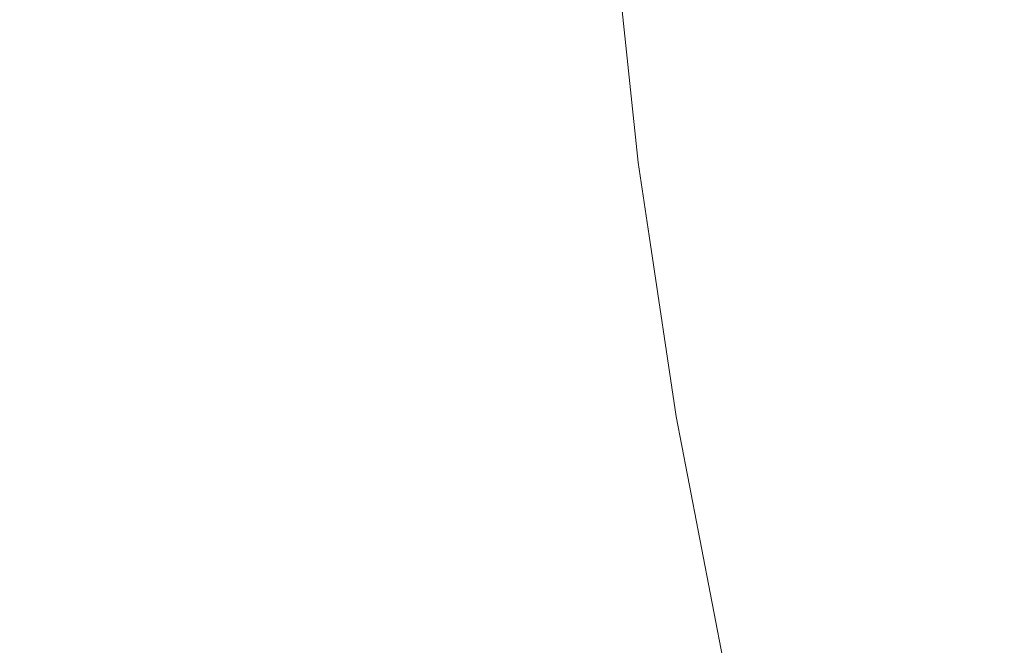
# Model space of a CAD drawing. Header units: centimetres. Extents: x -26 to 27.3, y 37.2 to 39.
# Tile 123 of 256: x -8.0786 to -8.046, y 37.6587 to 37.6794. Entities that reach past the tile are written whole.
import ezdxf

# ---------------------------------------------------------------- set-up
doc = ezdxf.new("R2010")
doc.units = ezdxf.units.CM
doc.header["$LTSCALE"] = 2.54
doc.layers.add('Lucido design-1', color=7, linetype='Continuous')

# ---------------------------------------------------------------- blocks, each defined once
blk = doc.blocks.new('Gruppo-6-1')
at = {"color": 7, "linetype": 'Continuous', "lineweight": 9}
for points in [[(-25.859734, 38.900112, -349.282667), (-25.859734, 37.300112, -349.282667), (27.240266, 37.300112, -349.282667), (27.240266, 38.900112, -349.282667)], [(-25.859734, 38.900112, -373.24943), (-25.859734, 37.300112, -373.24943), (27.240266, 37.300112, -373.24943), (27.240266, 38.900112, -373.24943)]]:
    blk.add_3dface(points, dxfattribs=at)
for points, invisible_edges in [([(-8.046161, 37.676239, -349.735076), (-8.047006, 37.684173, -349.735076), (-8.044977, 37.684346, -349.731491), (-8.044141, 37.676498, -349.731491)], 15), ([(-8.046161, 37.676239, -373.701839), (-8.047006, 37.684173, -373.701839), (-8.044977, 37.684346, -373.698254), (-8.044141, 37.676498, -373.698254)], 15), ([(-8.051311, 37.67558, -349.746272), (-8.05218, 37.683732, -349.746272), (-8.05061, 37.683866, -349.742473), (-8.049749, 37.67578, -349.742473)], 15), ([(-8.051311, 37.67558, -373.713035), (-8.05218, 37.683732, -373.713035), (-8.05061, 37.683866, -373.709236), (-8.049749, 37.67578, -373.709236)], 15), ([(-8.049749, 37.67578, -349.742473), (-8.05061, 37.683866, -349.742473), (-8.048885, 37.684013, -349.738739), (-8.048031, 37.676, -349.738739)], 15), ([(-8.049749, 37.67578, -373.709236), (-8.05061, 37.683866, -373.709236), (-8.048885, 37.684013, -373.705502), (-8.048031, 37.676, -373.705502)], 15), ([(-8.048031, 37.676, -349.738739), (-8.048885, 37.684013, -349.738739), (-8.047006, 37.684173, -349.735076), (-8.046161, 37.676239, -349.735076)], 15), ([(-8.048031, 37.676, -373.705502), (-8.048885, 37.684013, -373.705502), (-8.047006, 37.684173, -373.701839), (-8.046161, 37.676239, -373.701839)], 15), ([(-8.053962, 37.67524, -349.754038), (-8.054843, 37.683506, -349.754038), (-8.053591, 37.683612, -349.75013), (-8.052717, 37.6754, -349.75013)], 15), ([(-8.053962, 37.67524, -373.720802), (-8.054843, 37.683506, -373.720802), (-8.053591, 37.683612, -373.716893), (-8.052717, 37.6754, -373.716893)], 15), ([(-8.052717, 37.6754, -349.75013), (-8.053591, 37.683612, -349.75013), (-8.05218, 37.683732, -349.746272), (-8.051311, 37.67558, -349.746272)], 15), ([(-8.052717, 37.6754, -373.716893), (-8.053591, 37.683612, -373.716893), (-8.05218, 37.683732, -373.713035), (-8.051311, 37.67558, -373.713035)], 15), ([(-8.057751, 37.674755, -349.774117), (-8.058648, 37.683182, -349.774117), (-8.058217, 37.683219, -349.770053), (-8.057322, 37.67481, -349.770053)], 15), ([(-8.057751, 37.674755, -373.74088), (-8.058648, 37.683182, -373.74088), (-8.058217, 37.683219, -373.736816), (-8.057322, 37.67481, -373.736816)], 15), ([(-8.057322, 37.67481, -349.770053), (-8.058217, 37.683219, -349.770053), (-8.057621, 37.683269, -349.766006), (-8.056727, 37.674886, -349.766006)], 15), ([(-8.057322, 37.67481, -373.736816), (-8.058217, 37.683219, -373.736816), (-8.057621, 37.683269, -373.732769), (-8.056727, 37.674886, -373.732769)], 15), ([(-8.056727, 37.674886, -349.766006), (-8.057621, 37.683269, -349.766006), (-8.056859, 37.683334, -349.761983), (-8.055969, 37.674983, -349.761983)], 15), ([(-8.056727, 37.674886, -373.732769), (-8.057621, 37.683269, -373.732769), (-8.056859, 37.683334, -373.728746), (-8.055969, 37.674983, -373.728746)], 15), ([(-8.055969, 37.674983, -349.761983), (-8.056859, 37.683334, -349.761983), (-8.055932, 37.683413, -349.757992), (-8.055047, 37.675101, -349.757992)], 15), ([(-8.055969, 37.674983, -373.728746), (-8.056859, 37.683334, -373.728746), (-8.055932, 37.683413, -373.724755), (-8.055047, 37.675101, -373.724755)], 15), ([(-8.055047, 37.675101, -349.757992), (-8.055932, 37.683413, -349.757992), (-8.054843, 37.683506, -349.754038), (-8.053962, 37.67524, -349.754038)], 15), ([(-8.055047, 37.675101, -373.724755), (-8.055932, 37.683413, -373.724755), (-8.054843, 37.683506, -373.720802), (-8.053962, 37.67524, -373.720802)], 15), ([(-8.061449, 37.674281, -350.00838), (-8.062364, 37.682866, -350.00838), (-8.061412, 37.682947, -350.004477), (-8.060502, 37.674403, -350.004477)], 15), ([(-8.061449, 37.674281, -373.975143), (-8.062364, 37.682866, -373.975143), (-8.061412, 37.682947, -373.97124), (-8.060502, 37.674403, -373.97124)], 15), ([(-8.060502, 37.674403, -350.004477), (-8.061412, 37.682947, -350.004477), (-8.060618, 37.683014, -350.000543), (-8.059712, 37.674504, -350.000543)], 15), ([(-8.060502, 37.674403, -373.97124), (-8.061412, 37.682947, -373.97124), (-8.060618, 37.683014, -373.967306), (-8.059712, 37.674504, -373.967306)], 15), ([(-8.059712, 37.674504, -350.000543), (-8.060618, 37.683014, -350.000543), (-8.059983, 37.683068, -349.996586), (-8.059079, 37.674585, -349.996586)], 15), ([(-8.059712, 37.674504, -373.967306), (-8.060618, 37.683014, -373.967306), (-8.059983, 37.683068, -373.963349), (-8.059079, 37.674585, -373.963349)], 15), ([(-8.059079, 37.674585, -349.996586), (-8.059983, 37.683068, -349.996586), (-8.059507, 37.683109, -349.992612), (-8.058606, 37.674645, -349.992612)], 15), ([(-8.059079, 37.674585, -373.963349), (-8.059983, 37.683068, -373.963349), (-8.059507, 37.683109, -373.959375), (-8.058606, 37.674645, -373.959375)], 15), ([(-8.058606, 37.674645, -349.992612), (-8.059507, 37.683109, -349.992612), (-8.05919, 37.683136, -349.988627), (-8.05829, 37.674686, -349.988627)], 15), ([(-8.058606, 37.674645, -373.959375), (-8.059507, 37.683109, -373.959375), (-8.05919, 37.683136, -373.95539), (-8.05829, 37.674686, -373.95539)], 15), ([(-8.05829, 37.674686, -349.988627), (-8.05919, 37.683136, -349.988627), (-8.059033, 37.683149, -349.984639), (-8.058133, 37.674706, -349.984639)], 15), ([(-8.05829, 37.674686, -373.95539), (-8.05919, 37.683136, -373.95539), (-8.059033, 37.683149, -373.951402), (-8.058133, 37.674706, -373.951402)], 15), ([(-8.058702, 37.680226, -349.982667), (-8.058114, 37.674708, -349.982667), (-8.058133, 37.674706, -349.984639), (-8.059033, 37.683149, -349.984639)], 14), ([(-8.058702, 37.680226, -373.94943), (-8.058114, 37.674708, -373.94943), (-8.058133, 37.674706, -373.951402), (-8.059033, 37.683149, -373.951402)], 14), ([(-8.058112, 37.674709, -349.782122), (-8.059012, 37.683151, -349.782122), (-8.058913, 37.683159, -349.778192), (-8.058014, 37.674721, -349.778192)], 15), ([(-8.058112, 37.674709, -373.748885), (-8.059012, 37.683151, -373.748885), (-8.058913, 37.683159, -373.744955), (-8.058014, 37.674721, -373.744955)], 15), ([(-8.059012, 37.683151, -349.782122), (-8.058112, 37.674709, -349.782122), (-8.058114, 37.674708, -349.782667), (-8.058702, 37.680226, -349.782667)], 11), ([(-8.059012, 37.683151, -373.748885), (-8.058112, 37.674709, -373.748885), (-8.058114, 37.674708, -373.74943), (-8.058702, 37.680226, -373.74943)], 11), ([(-8.058014, 37.674721, -349.778192), (-8.058913, 37.683159, -349.778192), (-8.058648, 37.683182, -349.774117), (-8.057751, 37.674755, -349.774117)], 15), ([(-8.058014, 37.674721, -373.744955), (-8.058913, 37.683159, -373.744955), (-8.058648, 37.683182, -373.74088), (-8.057751, 37.674755, -373.74088)], 15), ([(-8.065223, 37.673798, -350.019843), (-8.066155, 37.682543, -350.019843), (-8.064736, 37.682664, -350.01607), (-8.063811, 37.673979, -350.01607)], 15), ([(-8.065223, 37.673798, -373.986606), (-8.066155, 37.682543, -373.986606), (-8.064736, 37.682664, -373.982833), (-8.063811, 37.673979, -373.982833)], 15), ([(-8.063811, 37.673979, -350.01607), (-8.064736, 37.682664, -350.01607), (-8.063472, 37.682771, -350.012247), (-8.062553, 37.67414, -350.012247)], 15), ([(-8.063811, 37.673979, -373.982833), (-8.064736, 37.682664, -373.982833), (-8.063472, 37.682771, -373.97901), (-8.062553, 37.67414, -373.97901)], 15), ([(-8.062553, 37.67414, -350.012247), (-8.063472, 37.682771, -350.012247), (-8.062364, 37.682866, -350.00838), (-8.061449, 37.674281, -350.00838)], 15), ([(-8.062553, 37.67414, -373.97901), (-8.063472, 37.682771, -373.97901), (-8.062364, 37.682866, -373.975143), (-8.061449, 37.674281, -373.975143)], 15), ([(-8.07036, 37.67314, -350.030801), (-8.071315, 37.682104, -350.030801), (-8.069446, 37.682263, -350.027215), (-8.0685, 37.673378, -350.027215)], 15), ([(-8.07036, 37.67314, -373.997564), (-8.071315, 37.682104, -373.997564), (-8.069446, 37.682263, -373.993978), (-8.0685, 37.673378, -373.993978)], 15), ([(-8.0685, 37.673378, -350.027215), (-8.069446, 37.682263, -350.027215), (-8.067725, 37.682409, -350.02356), (-8.066787, 37.673598, -350.02356)], 15), ([(-8.0685, 37.673378, -373.993978), (-8.069446, 37.682263, -373.993978), (-8.067725, 37.682409, -373.990324), (-8.066787, 37.673598, -373.990324)], 15), ([(-8.066787, 37.673598, -350.02356), (-8.067725, 37.682409, -350.02356), (-8.066155, 37.682543, -350.019843), (-8.065223, 37.673798, -350.019843)], 15), ([(-8.066787, 37.673598, -373.990324), (-8.067725, 37.682409, -373.990324), (-8.066155, 37.682543, -373.986606), (-8.065223, 37.673798, -373.986606)], 15), ([(-8.074512, 37.672609, -350.037741), (-8.075486, 37.681749, -350.037741), (-8.073329, 37.681932, -350.034311), (-8.072365, 37.672883, -350.034311)], 15), ([(-8.074512, 37.672609, -374.004504), (-8.075486, 37.681749, -374.004504), (-8.073329, 37.681932, -374.001074), (-8.072365, 37.672883, -374.001074)], 15), ([(-8.072365, 37.672883, -350.034311), (-8.073329, 37.681932, -350.034311), (-8.071315, 37.682104, -350.030801), (-8.07036, 37.67314, -350.030801)], 15), ([(-8.072365, 37.672883, -374.001074), (-8.073329, 37.681932, -374.001074), (-8.071315, 37.682104, -373.997564), (-8.07036, 37.67314, -373.997564)], 15), ([(-8.076797, 37.672316, -350.041082), (-8.077781, 37.681553, -350.041082), (-8.075486, 37.681749, -350.037741), (-8.074512, 37.672609, -350.037741)], 15), ([(-8.076797, 37.672316, -374.007845), (-8.077781, 37.681553, -374.007845), (-8.075486, 37.681749, -374.004504), (-8.074512, 37.672609, -374.004504)], 15), ([(-8.079254, 37.672001, -350.044379), (-8.080249, 37.681343, -350.044379), (-8.077781, 37.681553, -350.041082), (-8.076797, 37.672316, -350.041082)], 15), ([(-8.079254, 37.672001, -374.011142), (-8.080249, 37.681343, -374.011142), (-8.077781, 37.681553, -374.007845), (-8.076797, 37.672316, -374.007845)], 15), ([(-8.058114, 37.674708, -349.982667), (-8.058702, 37.680226, -349.982667), (-8.058702, 37.680226, -349.782667), (-8.058114, 37.674708, -349.782667)], 10), ([(-8.058114, 37.674708, -373.94943), (-8.058702, 37.680226, -373.94943), (-8.058702, 37.680226, -373.74943), (-8.058114, 37.674708, -373.74943)], 10), ([(-8.04498, 37.668348, -349.735076), (-8.046161, 37.676239, -349.735076), (-8.044141, 37.676498, -349.731491), (-8.042972, 37.668693, -349.731491)], 15), ([(-8.04498, 37.668348, -373.701839), (-8.046161, 37.676239, -373.701839), (-8.044141, 37.676498, -373.698254), (-8.042972, 37.668693, -373.698254)], 15), ([(-8.046838, 37.66803, -349.738739), (-8.048031, 37.676, -349.738739), (-8.046161, 37.676239, -349.735076), (-8.04498, 37.668348, -349.735076)], 15), ([(-8.046838, 37.66803, -373.705502), (-8.048031, 37.676, -373.705502), (-8.046161, 37.676239, -373.701839), (-8.04498, 37.668348, -373.701839)], 15), ([(-8.050098, 37.667471, -349.746272), (-8.051311, 37.67558, -349.746272), (-8.049749, 37.67578, -349.742473), (-8.048545, 37.667737, -349.742473)], 15), ([(-8.050098, 37.667471, -373.713035), (-8.051311, 37.67558, -373.713035), (-8.049749, 37.67578, -373.709236), (-8.048545, 37.667737, -373.709236)], 15), ([(-8.048545, 37.667737, -349.742473), (-8.049749, 37.67578, -349.742473), (-8.048031, 37.676, -349.738739), (-8.046838, 37.66803, -349.738739)], 15), ([(-8.048545, 37.667737, -373.709236), (-8.049749, 37.67578, -373.709236), (-8.048031, 37.676, -373.705502), (-8.046838, 37.66803, -373.705502)], 15), ([(-8.052732, 37.667019, -349.754038), (-8.053962, 37.67524, -349.754038), (-8.052717, 37.6754, -349.75013), (-8.051494, 37.667231, -349.75013)], 15), ([(-8.052732, 37.667019, -373.720802), (-8.053962, 37.67524, -373.720802), (-8.052717, 37.6754, -373.716893), (-8.051494, 37.667231, -373.716893)], 15), ([(-8.051494, 37.667231, -349.75013), (-8.052717, 37.6754, -349.75013), (-8.051311, 37.67558, -349.746272), (-8.050098, 37.667471, -349.746272)], 15), ([(-8.051494, 37.667231, -373.716893), (-8.052717, 37.6754, -373.716893), (-8.051311, 37.67558, -373.713035), (-8.050098, 37.667471, -373.713035)], 15), ([(-8.054726, 37.666677, -349.761983), (-8.055969, 37.674983, -349.761983), (-8.055047, 37.675101, -349.757992), (-8.053809, 37.666834, -349.757992)], 15), ([(-8.054726, 37.666677, -373.728746), (-8.055969, 37.674983, -373.728746), (-8.055047, 37.675101, -373.724755), (-8.053809, 37.666834, -373.724755)], 15), ([(-8.053809, 37.666834, -349.757992), (-8.055047, 37.675101, -349.757992), (-8.053962, 37.67524, -349.754038), (-8.052732, 37.667019, -349.754038)], 15), ([(-8.053809, 37.666834, -373.724755), (-8.055047, 37.675101, -373.724755), (-8.053962, 37.67524, -373.720802), (-8.052732, 37.667019, -373.720802)], 15), ([(-8.056758, 37.666329, -349.778192), (-8.058014, 37.674721, -349.778192), (-8.057751, 37.674755, -349.774117), (-8.056496, 37.666374, -349.774117)], 15), ([(-8.056758, 37.666329, -373.744955), (-8.058014, 37.674721, -373.744955), (-8.057751, 37.674755, -373.74088), (-8.056496, 37.666374, -373.74088)], 15), ([(-8.056496, 37.666374, -349.774117), (-8.057751, 37.674755, -349.774117), (-8.057322, 37.67481, -349.770053), (-8.05607, 37.666447, -349.770053)], 15), ([(-8.056496, 37.666374, -373.74088), (-8.057751, 37.674755, -373.74088), (-8.057322, 37.67481, -373.736816), (-8.05607, 37.666447, -373.736816)], 15), ([(-8.05607, 37.666447, -349.770053), (-8.057322, 37.67481, -349.770053), (-8.056727, 37.674886, -349.766006), (-8.055479, 37.666548, -349.766006)], 15), ([(-8.05607, 37.666447, -373.736816), (-8.057322, 37.67481, -373.736816), (-8.056727, 37.674886, -373.732769), (-8.055479, 37.666548, -373.732769)], 15), ([(-8.055479, 37.666548, -349.766006), (-8.056727, 37.674886, -349.766006), (-8.055969, 37.674983, -349.761983), (-8.054726, 37.666677, -349.761983)], 15), ([(-8.055479, 37.666548, -373.732769), (-8.056727, 37.674886, -373.732769), (-8.055969, 37.674983, -373.728746), (-8.054726, 37.666677, -373.728746)], 15), ([(-8.060171, 37.665744, -350.00838), (-8.061449, 37.674281, -350.00838), (-8.060502, 37.674403, -350.004477), (-8.05923, 37.665905, -350.004477)], 15), ([(-8.060171, 37.665744, -373.975143), (-8.061449, 37.674281, -373.975143), (-8.060502, 37.674403, -373.97124), (-8.05923, 37.665905, -373.97124)], 15), ([(-8.05923, 37.665905, -350.004477), (-8.060502, 37.674403, -350.004477), (-8.059712, 37.674504, -350.000543), (-8.058445, 37.66604, -350.000543)], 15), ([(-8.05923, 37.665905, -373.97124), (-8.060502, 37.674403, -373.97124), (-8.059712, 37.674504, -373.967306), (-8.058445, 37.66604, -373.967306)], 15), ([(-8.058445, 37.66604, -350.000543), (-8.059712, 37.674504, -350.000543), (-8.059079, 37.674585, -349.996586), (-8.057816, 37.666147, -349.996586)], 15), ([(-8.058445, 37.66604, -373.967306), (-8.059712, 37.674504, -373.967306), (-8.059079, 37.674585, -373.963349), (-8.057816, 37.666147, -373.963349)], 15), ([(-8.057816, 37.666147, -349.996586), (-8.059079, 37.674585, -349.996586), (-8.058606, 37.674645, -349.992612), (-8.057346, 37.666228, -349.992612)], 15), ([(-8.057816, 37.666147, -373.963349), (-8.059079, 37.674585, -373.963349), (-8.058606, 37.674645, -373.959375), (-8.057346, 37.666228, -373.959375)], 15), ([(-8.057346, 37.666228, -349.992612), (-8.058606, 37.674645, -349.992612), (-8.05829, 37.674686, -349.988627), (-8.057032, 37.666282, -349.988627)], 15), ([(-8.057346, 37.666228, -373.959375), (-8.058606, 37.674645, -373.959375), (-8.05829, 37.674686, -373.95539), (-8.057032, 37.666282, -373.95539)], 15), ([(-8.057032, 37.666282, -349.988627), (-8.05829, 37.674686, -349.988627), (-8.058133, 37.674706, -349.984639), (-8.056876, 37.666309, -349.984639)], 15), ([(-8.057032, 37.666282, -373.95539), (-8.05829, 37.674686, -373.95539), (-8.058133, 37.674706, -373.951402), (-8.056876, 37.666309, -373.951402)], 15), ([(-8.058133, 37.674706, -349.984639), (-8.058114, 37.674708, -349.982667), (-8.05775, 37.672279, -349.982667)], 9), ([(-8.058133, 37.674706, -373.951402), (-8.058114, 37.674708, -373.94943), (-8.05775, 37.672279, -373.94943)], 9), ([(-8.05775, 37.672279, -349.982667), (-8.056857, 37.666312, -349.982667), (-8.056876, 37.666309, -349.984639), (-8.058133, 37.674706, -349.984639)], 14), ([(-8.05775, 37.672279, -373.94943), (-8.056857, 37.666312, -373.94943), (-8.056876, 37.666309, -373.951402), (-8.058133, 37.674706, -373.951402)], 14), ([(-8.05775, 37.672279, -349.782667), (-8.058114, 37.674708, -349.782667), (-8.058112, 37.674709, -349.782122)], 10), ([(-8.05775, 37.672279, -373.74943), (-8.058114, 37.674708, -373.74943), (-8.058112, 37.674709, -373.748885)], 10), ([(-8.058114, 37.674708, -349.782667), (-8.05775, 37.672279, -349.782667), (-8.05775, 37.672279, -349.982667), (-8.058114, 37.674708, -349.982667)], 10), ([(-8.058114, 37.674708, -373.74943), (-8.05775, 37.672279, -373.74943), (-8.05775, 37.672279, -373.94943), (-8.058114, 37.674708, -373.94943)], 10), ([(-8.056855, 37.666312, -349.782122), (-8.058112, 37.674709, -349.782122), (-8.058014, 37.674721, -349.778192), (-8.056758, 37.666329, -349.778192)], 15), ([(-8.056855, 37.666312, -373.748885), (-8.058112, 37.674709, -373.748885), (-8.058014, 37.674721, -373.744955), (-8.056758, 37.666329, -373.744955)], 15), ([(-8.058112, 37.674709, -349.782122), (-8.056855, 37.666312, -349.782122), (-8.056857, 37.666312, -349.782667), (-8.05775, 37.672279, -349.782667)], 11), ([(-8.058112, 37.674709, -373.748885), (-8.056855, 37.666312, -373.748885), (-8.056857, 37.666312, -373.74943), (-8.05775, 37.672279, -373.74943)], 11), ([(-8.062518, 37.665341, -350.01607), (-8.063811, 37.673979, -350.01607), (-8.062553, 37.67414, -350.012247), (-8.061268, 37.665556, -350.012247)], 15), ([(-8.062518, 37.665341, -373.982833), (-8.063811, 37.673979, -373.982833), (-8.062553, 37.67414, -373.97901), (-8.061268, 37.665556, -373.97901)], 15), ([(-8.061268, 37.665556, -350.012247), (-8.062553, 37.67414, -350.012247), (-8.061449, 37.674281, -350.00838), (-8.060171, 37.665744, -350.00838)], 15), ([(-8.061268, 37.665556, -373.97901), (-8.062553, 37.67414, -373.97901), (-8.061449, 37.674281, -373.975143), (-8.060171, 37.665744, -373.975143)], 15), ([(-8.065475, 37.664834, -350.02356), (-8.066787, 37.673598, -350.02356), (-8.065223, 37.673798, -350.019843), (-8.063921, 37.665101, -350.019843)], 15), ([(-8.065475, 37.664834, -373.990324), (-8.066787, 37.673598, -373.990324), (-8.065223, 37.673798, -373.986606), (-8.063921, 37.665101, -373.986606)], 15), ([(-8.063921, 37.665101, -350.019843), (-8.065223, 37.673798, -350.019843), (-8.063811, 37.673979, -350.01607), (-8.062518, 37.665341, -350.01607)], 15), ([(-8.063921, 37.665101, -373.986606), (-8.065223, 37.673798, -373.986606), (-8.063811, 37.673979, -373.982833), (-8.062518, 37.665341, -373.982833)], 15), ([(-8.067177, 37.664542, -350.027215), (-8.0685, 37.673378, -350.027215), (-8.066787, 37.673598, -350.02356), (-8.065475, 37.664834, -350.02356)], 15), ([(-8.067177, 37.664542, -373.993978), (-8.0685, 37.673378, -373.993978), (-8.066787, 37.673598, -373.990324), (-8.065475, 37.664834, -373.990324)], 15), ([(-8.071018, 37.663884, -350.034311), (-8.072365, 37.672883, -350.034311), (-8.07036, 37.67314, -350.030801), (-8.069026, 37.664225, -350.030801)], 15), ([(-8.071018, 37.663884, -374.001074), (-8.072365, 37.672883, -374.001074), (-8.07036, 37.67314, -373.997564), (-8.069026, 37.664225, -373.997564)], 15), ([(-8.069026, 37.664225, -350.030801), (-8.07036, 37.67314, -350.030801), (-8.0685, 37.673378, -350.027215), (-8.067177, 37.664542, -350.027215)], 15), ([(-8.069026, 37.664225, -373.997564), (-8.07036, 37.67314, -373.997564), (-8.0685, 37.673378, -373.993978), (-8.067177, 37.664542, -373.993978)], 15), ([(-8.073151, 37.663518, -350.037741), (-8.074512, 37.672609, -350.037741), (-8.072365, 37.672883, -350.034311), (-8.071018, 37.663884, -350.034311)], 15), ([(-8.073151, 37.663518, -374.004504), (-8.074512, 37.672609, -374.004504), (-8.072365, 37.672883, -374.001074), (-8.071018, 37.663884, -374.001074)], 15), ([(-8.075422, 37.663129, -350.041082), (-8.076797, 37.672316, -350.041082), (-8.074512, 37.672609, -350.037741), (-8.073151, 37.663518, -350.037741)], 15), ([(-8.075422, 37.663129, -374.007845), (-8.076797, 37.672316, -374.007845), (-8.074512, 37.672609, -374.004504), (-8.073151, 37.663518, -374.004504)], 15), ([(-8.077863, 37.66271, -350.044379), (-8.079254, 37.672001, -350.044379), (-8.076797, 37.672316, -350.041082), (-8.075422, 37.663129, -350.041082)], 15), ([(-8.077863, 37.66271, -374.011142), (-8.079254, 37.672001, -374.011142), (-8.076797, 37.672316, -374.007845), (-8.075422, 37.663129, -374.007845)], 15), ([(-8.056857, 37.666312, -349.982667), (-8.05775, 37.672279, -349.982667), (-8.05775, 37.672279, -349.782667), (-8.056857, 37.666312, -349.782667)], 10), ([(-8.056857, 37.666312, -373.94943), (-8.05775, 37.672279, -373.94943), (-8.05775, 37.672279, -373.74943), (-8.056857, 37.666312, -373.74943)], 10), ([(-8.080401, 37.662275, -350.047528), (-8.081808, 37.671674, -350.047528), (-8.079254, 37.672001, -350.044379), (-8.077863, 37.66271, -350.044379)], 15), ([(-8.080401, 37.662275, -374.014291), (-8.081808, 37.671674, -374.014291), (-8.079254, 37.672001, -374.011142), (-8.077863, 37.66271, -374.011142)], 15), ([(-8.045308, 37.660118, -349.738739), (-8.046838, 37.66803, -349.738739), (-8.04498, 37.668348, -349.735076), (-8.043465, 37.660515, -349.735076)], 15), ([(-8.045308, 37.660118, -373.705502), (-8.046838, 37.66803, -373.705502), (-8.04498, 37.668348, -373.701839), (-8.043465, 37.660515, -373.701839)], 15), ([(-8.047001, 37.659753, -349.742473), (-8.048545, 37.667737, -349.742473), (-8.046838, 37.66803, -349.738739), (-8.045308, 37.660118, -349.738739)], 15), ([(-8.047001, 37.659753, -373.709236), (-8.048545, 37.667737, -373.709236), (-8.046838, 37.66803, -373.705502), (-8.045308, 37.660118, -373.705502)], 15), ([(-8.048541, 37.659421, -349.746272), (-8.050098, 37.667471, -349.746272), (-8.048545, 37.667737, -349.742473), (-8.047001, 37.659753, -349.742473)], 15), ([(-8.048541, 37.659421, -373.713035), (-8.050098, 37.667471, -373.713035), (-8.048545, 37.667737, -373.709236), (-8.047001, 37.659753, -373.709236)], 15), ([(-8.049926, 37.659123, -349.75013), (-8.051494, 37.667231, -349.75013), (-8.050098, 37.667471, -349.746272), (-8.048541, 37.659421, -349.746272)], 15), ([(-8.049926, 37.659123, -373.716893), (-8.051494, 37.667231, -373.716893), (-8.050098, 37.667471, -373.713035), (-8.048541, 37.659421, -373.713035)], 15), ([(-8.052222, 37.658628, -349.757992), (-8.053809, 37.666834, -349.757992), (-8.052732, 37.667019, -349.754038), (-8.051153, 37.658858, -349.754038)], 15), ([(-8.052222, 37.658628, -373.724755), (-8.053809, 37.666834, -373.724755), (-8.052732, 37.667019, -373.720802), (-8.051153, 37.658858, -373.720802)], 15), ([(-8.051153, 37.658858, -349.754038), (-8.052732, 37.667019, -349.754038), (-8.051494, 37.667231, -349.75013), (-8.049926, 37.659123, -349.75013)], 15), ([(-8.051153, 37.658858, -373.720802), (-8.052732, 37.667019, -373.720802), (-8.051494, 37.667231, -373.716893), (-8.049926, 37.659123, -373.716893)], 15), ([(-8.053878, 37.658271, -349.766006), (-8.055479, 37.666548, -349.766006), (-8.054726, 37.666677, -349.761983), (-8.053131, 37.658432, -349.761983)], 15), ([(-8.053878, 37.658271, -373.732769), (-8.055479, 37.666548, -373.732769), (-8.054726, 37.666677, -373.728746), (-8.053131, 37.658432, -373.728746)], 15), ([(-8.053131, 37.658432, -349.761983), (-8.054726, 37.666677, -349.761983), (-8.053809, 37.666834, -349.757992), (-8.052222, 37.658628, -349.757992)], 15), ([(-8.053131, 37.658432, -373.728746), (-8.054726, 37.666677, -373.728746), (-8.053809, 37.666834, -373.724755), (-8.052222, 37.658628, -373.724755)], 15), ([(-8.055729, 37.657872, -349.992612), (-8.057346, 37.666228, -349.992612), (-8.057032, 37.666282, -349.988627), (-8.055419, 37.657939, -349.988627)], 15), ([(-8.055729, 37.657872, -373.959375), (-8.057346, 37.666228, -373.959375), (-8.057032, 37.666282, -373.95539), (-8.055419, 37.657939, -373.95539)], 15), ([(-8.055419, 37.657939, -349.988627), (-8.057032, 37.666282, -349.988627), (-8.056876, 37.666309, -349.984639), (-8.055264, 37.657972, -349.984639)], 15), ([(-8.055419, 37.657939, -373.95539), (-8.057032, 37.666282, -373.95539), (-8.056876, 37.666309, -373.951402), (-8.055264, 37.657972, -373.951402)], 15), ([(-8.056876, 37.666309, -349.984639), (-8.056857, 37.666312, -349.982667), (-8.05648, 37.664365, -349.982667)], 9), ([(-8.056876, 37.666309, -373.951402), (-8.056857, 37.666312, -373.94943), (-8.05648, 37.664365, -373.94943)], 9), ([(-8.05648, 37.664365, -349.982667), (-8.055245, 37.657976, -349.982667), (-8.055264, 37.657972, -349.984639), (-8.056876, 37.666309, -349.984639)], 14), ([(-8.05648, 37.664365, -373.94943), (-8.055245, 37.657976, -373.94943), (-8.055264, 37.657972, -373.951402), (-8.056876, 37.666309, -373.951402)], 14), ([(-8.056857, 37.666312, -349.782667), (-8.05648, 37.664365, -349.782667), (-8.05648, 37.664365, -349.982667), (-8.056857, 37.666312, -349.982667)], 10), ([(-8.05648, 37.664365, -349.782667), (-8.056857, 37.666312, -349.782667), (-8.056855, 37.666312, -349.782122)], 10), ([(-8.056857, 37.666312, -373.74943), (-8.05648, 37.664365, -373.74943), (-8.05648, 37.664365, -373.94943), (-8.056857, 37.666312, -373.94943)], 10), ([(-8.05648, 37.664365, -373.74943), (-8.056857, 37.666312, -373.74943), (-8.056855, 37.666312, -373.748885)], 10), ([(-8.055243, 37.657976, -349.782122), (-8.056855, 37.666312, -349.782122), (-8.056758, 37.666329, -349.778192), (-8.055147, 37.657997, -349.778192)], 15), ([(-8.055243, 37.657976, -373.748885), (-8.056855, 37.666312, -373.748885), (-8.056758, 37.666329, -373.744955), (-8.055147, 37.657997, -373.744955)], 15), ([(-8.056855, 37.666312, -349.782122), (-8.055243, 37.657976, -349.782122), (-8.055245, 37.657976, -349.782667), (-8.05648, 37.664365, -349.782667)], 11), ([(-8.056855, 37.666312, -373.748885), (-8.055243, 37.657976, -373.748885), (-8.055245, 37.657976, -373.74943), (-8.05648, 37.664365, -373.74943)], 11), ([(-8.055147, 37.657997, -349.778192), (-8.056758, 37.666329, -349.778192), (-8.056496, 37.666374, -349.774117), (-8.054887, 37.658053, -349.774117)], 15), ([(-8.055147, 37.657997, -373.744955), (-8.056758, 37.666329, -373.744955), (-8.056496, 37.666374, -373.74088), (-8.054887, 37.658053, -373.74088)], 15), ([(-8.054887, 37.658053, -349.774117), (-8.056496, 37.666374, -349.774117), (-8.05607, 37.666447, -349.770053), (-8.054464, 37.658144, -349.770053)], 15), ([(-8.054887, 37.658053, -373.74088), (-8.056496, 37.666374, -373.74088), (-8.05607, 37.666447, -373.736816), (-8.054464, 37.658144, -373.736816)], 15), ([(-8.054464, 37.658144, -349.770053), (-8.05607, 37.666447, -349.770053), (-8.055479, 37.666548, -349.766006), (-8.053878, 37.658271, -349.766006)], 15), ([(-8.054464, 37.658144, -373.736816), (-8.05607, 37.666447, -373.736816), (-8.055479, 37.666548, -373.732769), (-8.053878, 37.658271, -373.732769)], 15), ([(-8.057598, 37.657469, -350.004477), (-8.05923, 37.665905, -350.004477), (-8.058445, 37.66604, -350.000543), (-8.056819, 37.657637, -350.000543)], 15), ([(-8.057598, 37.657469, -373.97124), (-8.05923, 37.665905, -373.97124), (-8.058445, 37.66604, -373.967306), (-8.056819, 37.657637, -373.967306)], 15), ([(-8.056819, 37.657637, -350.000543), (-8.058445, 37.66604, -350.000543), (-8.057816, 37.666147, -349.996586), (-8.056196, 37.657771, -349.996586)], 15), ([(-8.056819, 37.657637, -373.967306), (-8.058445, 37.66604, -373.967306), (-8.057816, 37.666147, -373.963349), (-8.056196, 37.657771, -373.963349)], 15), ([(-8.056196, 37.657771, -349.996586), (-8.057816, 37.666147, -349.996586), (-8.057346, 37.666228, -349.992612), (-8.055729, 37.657872, -349.992612)], 15), ([(-8.056196, 37.657771, -373.963349), (-8.057816, 37.666147, -373.963349), (-8.057346, 37.666228, -373.959375), (-8.055729, 37.657872, -373.959375)], 15), ([(-8.059619, 37.657033, -350.012247), (-8.061268, 37.665556, -350.012247), (-8.060171, 37.665744, -350.00838), (-8.058532, 37.657268, -350.00838)], 15), ([(-8.059619, 37.657033, -373.97901), (-8.061268, 37.665556, -373.97901), (-8.060171, 37.665744, -373.975143), (-8.058532, 37.657268, -373.975143)], 15), ([(-8.058532, 37.657268, -350.00838), (-8.060171, 37.665744, -350.00838), (-8.05923, 37.665905, -350.004477), (-8.057598, 37.657469, -350.004477)], 15), ([(-8.058532, 37.657268, -373.975143), (-8.060171, 37.665744, -373.975143), (-8.05923, 37.665905, -373.97124), (-8.057598, 37.657469, -373.97124)], 15), ([(-8.062251, 37.656466, -350.019843), (-8.063921, 37.665101, -350.019843), (-8.062518, 37.665341, -350.01607), (-8.06086, 37.656766, -350.01607)], 15), ([(-8.062251, 37.656466, -373.986606), (-8.063921, 37.665101, -373.986606), (-8.062518, 37.665341, -373.982833), (-8.06086, 37.656766, -373.982833)], 15), ([(-8.06086, 37.656766, -350.01607), (-8.062518, 37.665341, -350.01607), (-8.061268, 37.665556, -350.012247), (-8.059619, 37.657033, -350.012247)], 15), ([(-8.06086, 37.656766, -373.982833), (-8.062518, 37.665341, -373.982833), (-8.061268, 37.665556, -373.97901), (-8.059619, 37.657033, -373.97901)], 15), ([(-8.063792, 37.656134, -350.02356), (-8.065475, 37.664834, -350.02356), (-8.063921, 37.665101, -350.019843), (-8.062251, 37.656466, -350.019843)], 15), ([(-8.063792, 37.656134, -373.990324), (-8.065475, 37.664834, -373.990324), (-8.063921, 37.665101, -373.986606), (-8.062251, 37.656466, -373.986606)], 15), ([(-8.065481, 37.65577, -350.027215), (-8.067177, 37.664542, -350.027215), (-8.065475, 37.664834, -350.02356), (-8.063792, 37.656134, -350.02356)], 15), ([(-8.065481, 37.65577, -373.993978), (-8.067177, 37.664542, -373.993978), (-8.065475, 37.664834, -373.990324), (-8.063792, 37.656134, -373.990324)], 15), ([(-8.067314, 37.655375, -350.030801), (-8.069026, 37.664225, -350.030801), (-8.067177, 37.664542, -350.027215), (-8.065481, 37.65577, -350.027215)], 15), ([(-8.067314, 37.655375, -373.997564), (-8.069026, 37.664225, -373.997564), (-8.067177, 37.664542, -373.993978), (-8.065481, 37.65577, -373.993978)], 15), ([(-8.055245, 37.657976, -349.982667), (-8.05648, 37.664365, -349.982667), (-8.05648, 37.664365, -349.782667), (-8.055245, 37.657976, -349.782667)], 10), ([(-8.055245, 37.657976, -373.94943), (-8.05648, 37.664365, -373.94943), (-8.05648, 37.664365, -373.74943), (-8.055245, 37.657976, -373.74943)], 10), ([(-8.06929, 37.654949, -350.034311), (-8.071018, 37.663884, -350.034311), (-8.069026, 37.664225, -350.030801), (-8.067314, 37.655375, -350.030801)], 15), ([(-8.06929, 37.654949, -374.001074), (-8.071018, 37.663884, -374.001074), (-8.069026, 37.664225, -373.997564), (-8.067314, 37.655375, -373.997564)], 15), ([(-8.071406, 37.654493, -350.037741), (-8.073151, 37.663518, -350.037741), (-8.071018, 37.663884, -350.034311), (-8.06929, 37.654949, -350.034311)], 15), ([(-8.071406, 37.654493, -374.004504), (-8.073151, 37.663518, -374.004504), (-8.071018, 37.663884, -374.001074), (-8.06929, 37.654949, -374.001074)], 15), ([(-8.073658, 37.654008, -350.041082), (-8.075422, 37.663129, -350.041082), (-8.073151, 37.663518, -350.037741), (-8.071406, 37.654493, -350.037741)], 15), ([(-8.073658, 37.654008, -374.007845), (-8.075422, 37.663129, -374.007845), (-8.073151, 37.663518, -374.004504), (-8.071406, 37.654493, -374.004504)], 15), ([(-8.076079, 37.653486, -350.044379), (-8.077863, 37.66271, -350.044379), (-8.075422, 37.663129, -350.041082), (-8.073658, 37.654008, -350.041082)], 15), ([(-8.076079, 37.653486, -374.011142), (-8.077863, 37.66271, -374.011142), (-8.075422, 37.663129, -374.007845), (-8.073658, 37.654008, -374.007845)], 15), ([(-8.078596, 37.652943, -350.047528), (-8.080401, 37.662275, -350.047528), (-8.077863, 37.66271, -350.044379), (-8.076079, 37.653486, -350.044379)], 15), ([(-8.078596, 37.652943, -374.014291), (-8.080401, 37.662275, -374.014291), (-8.077863, 37.66271, -374.011142), (-8.076079, 37.653486, -374.011142)], 15), ([(-8.045119, 37.651841, -349.742473), (-8.047001, 37.659753, -349.742473), (-8.045308, 37.660118, -349.738739), (-8.043443, 37.652278, -349.738739)], 15), ([(-8.045119, 37.651841, -373.709236), (-8.047001, 37.659753, -373.709236), (-8.045308, 37.660118, -373.705502), (-8.043443, 37.652278, -373.705502)], 15), ([(-8.046644, 37.651444, -349.746272), (-8.048541, 37.659421, -349.746272), (-8.047001, 37.659753, -349.742473), (-8.045119, 37.651841, -349.742473)], 15), ([(-8.046644, 37.651444, -373.713035), (-8.048541, 37.659421, -373.713035), (-8.047001, 37.659753, -373.709236), (-8.045119, 37.651841, -373.709236)], 15), ([(-8.048015, 37.651087, -349.75013), (-8.049926, 37.659123, -349.75013), (-8.048541, 37.659421, -349.746272), (-8.046644, 37.651444, -349.746272)], 15), ([(-8.048015, 37.651087, -373.716893), (-8.049926, 37.659123, -373.716893), (-8.048541, 37.659421, -373.713035), (-8.046644, 37.651444, -373.713035)], 15), ([(-8.04923, 37.650771, -349.754038), (-8.051153, 37.658858, -349.754038), (-8.049926, 37.659123, -349.75013), (-8.048015, 37.651087, -349.75013)], 15), ([(-8.04923, 37.650771, -373.720802), (-8.051153, 37.658858, -373.720802), (-8.049926, 37.659123, -373.716893), (-8.048015, 37.651087, -373.716893)], 15), ([(-8.050288, 37.650496, -349.757992), (-8.052222, 37.658628, -349.757992), (-8.051153, 37.658858, -349.754038), (-8.04923, 37.650771, -349.754038)], 15), ([(-8.050288, 37.650496, -373.724755), (-8.052222, 37.658628, -373.724755), (-8.051153, 37.658858, -373.720802), (-8.04923, 37.650771, -373.720802)], 15)]:
    blk.add_3dface(points, dxfattribs=dict(at, invisible_edges=invisible_edges))

msp = doc.modelspace()

# ---------------------------------------------------------------- block references
at = {"layer": 'Lucido design-1', "color": 7}
msp.add_blockref('Gruppo-6-1', (0, 0), dxfattribs=at)

doc.saveas('drawing.dxf')
